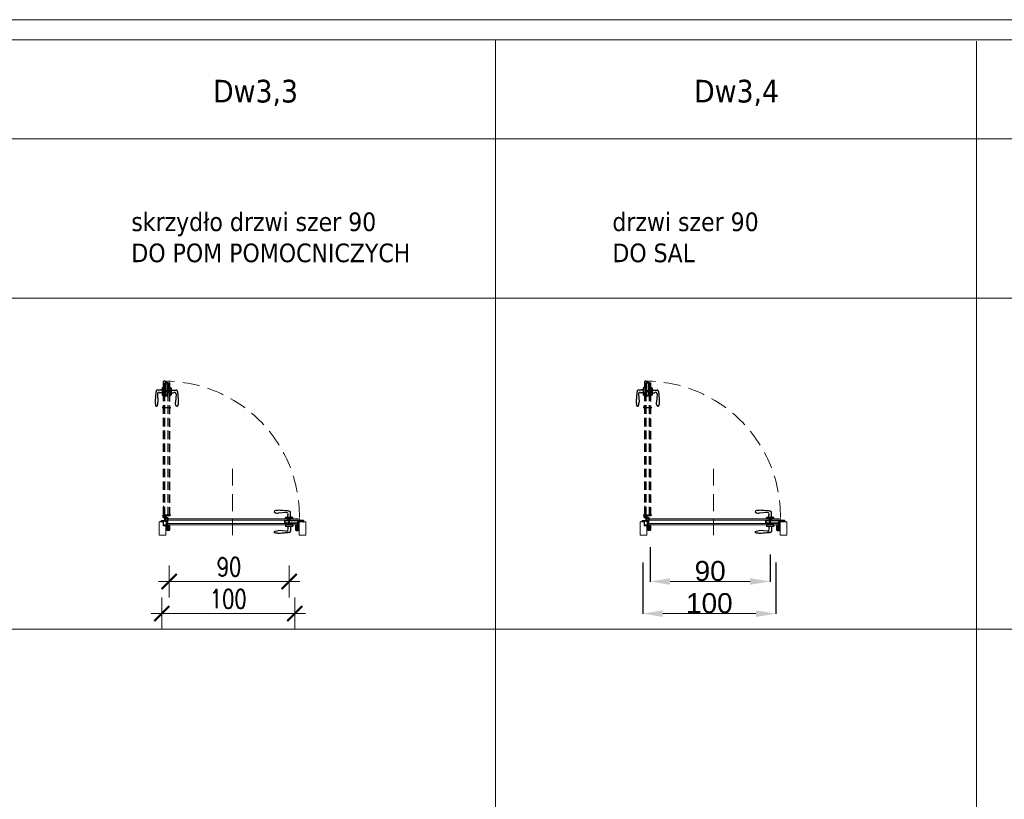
# Model space of a CAD drawing. Header units: millimetres. Extents: x 23192 to 149900, y -396339 to -79279.
# Tile 60 of 136: x 70063 to 70802, y -210744 to -210159. Entities that reach past the tile are written whole.
import ezdxf

# ---------------------------------------------------------------- set-up
doc = ezdxf.new("R2010")
doc.units = ezdxf.units.MM
for name, pattern in [('CENTER', [0.6, 0.375, -0.075, 0.075, -0.075]), ('DASHED', [19.05, 12.7, -6.35]), ('HIDDENX2', [19.05, 12.7, -6.35])]:
    doc.linetypes.add(name, pattern=pattern)
doc.layers.get('0').update_dxf_attribs({"lineweight": 0})
for name, color, linetype, lineweight in [('! Ślusarka opisy', 2, 'Continuous', 15), ('0_LEGENDA', 7, 'Continuous', 13), ('Drzwi - hatch', 8, 'Continuous', 5), ('Drzwi KRAWĘDZIE', 7, 'Continuous', 20)]:
    doc.layers.add(name, color=color, linetype=linetype, lineweight=lineweight)
for name, color, linetype in [('!! ASSA ABLOY', 2, 'Continuous'), ('A_drzwi', 3, 'Continuous'), ('Drzwi - klamki', 150, 'Continuous'), ('Drzwi PRZER-DUŻA', 240, 'DASHED'), ('GRUBA', 4, 'Continuous'), ('GRUBA-2', 210, 'Continuous'), ('zawias', 7, 'Continuous')]:
    doc.layers.add(name, color=color, linetype=linetype)
doc.styles.add('ARIAL', font='tahoma.ttf')
doc.styles.add('AT_ARIAL', font='arial.ttf')
doc.styles.add('SIMPLEX', font='simplex.shx', dxfattribs={"width": 0.77})
doc.dimstyles.new('OL PB 200', dxfattribs={"dimscale": 4, "dimtxt": 3.5, "dimasz": 0.2, "dimexe": 10, "dimexo": 10, "dimgap": 1, "dimtad": 1, "dimdec": 1, "dimrnd": 0.5, "dimzin": 9, "dimdsep": 46, "dimtxsty": 'SIMPLEX', "dimblk": 'thick_MSz', "dimcen": 0.1, "dimdle": 8, "dimse1": 1, "dimse2": 1, "dimclrd": 256, "dimclre": 256, "dimclrt": 3, "dimadec": 1, "dimazin": 2, "dimtfac": 1, "dimtdec": 1, "dimtix": 1, "dimtofl": 0, "dimtmove": 2, "dimatfit": 3, "dimldrblk": 'thick_MSz', "dimfxl": 10, "dimfxlon": 1, "dimtolj": 1, "dimlwd": -1, "dimlwe": -1, "dimarcsym": 0})
doc.dimstyles.new('Renata_ślusarka', dxfattribs={"dimtxt": 50, "dimasz": 50, "dimexe": 0.18, "dimexo": 0.0625, "dimgap": 0.09, "dimtad": 1, "dimdec": 0, "dimzin": 0, "dimdsep": 46, "dimtxsty": 'AT_ARIAL', "dimcen": 0.09, "dimclrd": 7, "dimclre": 7, "dimclrt": 7, "dimadec": 0, "dimazin": 0, "dimtfac": 1, "dimtdec": 0, "dimtofl": 0, "dimtmove": 0, "dimatfit": 3, "dimfxl": 1, "dimtolj": 1, "dimtzin": 0, "dimlwd": -1, "dimarcsym": 0})

# ---------------------------------------------------------------- blocks, each defined once
blk = doc.blocks.new('Dw18')
at = {"layer": 'Drzwi - hatch'}
h = blk.add_hatch(dxfattribs=at)
h.set_pattern_fill('AR-CONC', color=256, scale=0.003, angle=180)
h.set_pattern_definition([(230, (12478.00603, 7127.26127), (-0.546554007, 0.047817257), [0.05715, -0.62865]), (175, (12478.00603, 7127.26127), (0.10573026, -0.57317054), [0.04572, -0.50292175]), (280.451445, (12477.9605, 7127.26525), (-0.44082374, -0.525353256), [0.04857003, -0.53427073]), (226.1842, (12478.006, 7127.1089), (-0.81323712, 0.12612698), [0.085725, -0.942975]), (276.635558, (12477.9383, 7127.1194), (-0.7122124, -0.74227837), [0.07285507, -0.80140682]), (171.18415, (12478.006, 7127.1089), (-0.7122124, -0.74227837), [0.0685799, -0.7543792]), (201, (12477.92983, 7127.14697), (-0.454843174, 0.306795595), [0.05715, -0.62865]), (146, (12477.92983, 7127.14697), (-0.185406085, -0.5525639), [0.04572, -0.50292]), (251.451445, (12477.89193, 7127.17254), (-0.64024926, -0.24576831), [0.04857003, -0.53426981]), (217.5, (12478.00603, 7127.26127), (-0.00926581, -0.253665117), [0, -0.496824, 0, -0.51054, 0, -0.504825]), (187.5, (12478.00603, 7127.26127), (-0.200458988, -0.300541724), [0, -0.291084, 0, -0.485394, 0, -0.192405]), (147.5, (12478.17596, 7127.26127), (-0.406771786, 0.017186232), [0, -0.1905, 0, -0.59436, 0, -0.78867]), (137.5, (12478.25216, 7127.26127), (-0.444387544, -0.076279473), [0, -0.24765, 0, -0.394716, 0, -0.56007])])
h.paths.add_polyline_path([(11935.4, 3708.39), (11935.9, 3708.39), (11935.9, 3708.95), (11936.08, 3708.95), (11936.08, 3708.39, 0.414214), (11936.24, 3708.23), (11937.81, 3708.23, 0.414214), (11937.97, 3708.39), (11937.97, 3711.58, 1), (11937.78, 3711.58), (11937.78, 3710.91, -0.414214), (11937.44, 3710.57), (11936.26, 3710.57, -0.414214), (11935.92, 3710.91), (11935.92, 3711.77), (11935.12, 3711.77), (11935.12, 3711.97), (11933.52, 3711.97), (11933.52, 3715.27), (11932.24, 3715.27, 0.414214), (11932.08, 3715.11), (11932.08, 3714.55), (11933.4, 3714.55), (11933.4, 3711.55), (11935.4, 3711.55)])
h = blk.add_hatch(dxfattribs=at)
h.set_pattern_fill('AR-CONC', color=256, scale=0.003, angle=180)
h.set_pattern_definition([(230, (12264.63307, 7185.49248), (-0.546554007, 0.047817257), [0.05715, -0.62865]), (175, (12264.63307, 7185.4925), (0.10573026, -0.57317054), [0.04572, -0.50292175]), (280.451445, (12264.5875, 7185.49646), (-0.44082374, -0.525353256), [0.04857003, -0.53427073]), (226.1842, (12264.6331, 7185.3401), (-0.81323712, 0.12612698), [0.085725, -0.942975]), (276.635558, (12264.5653, 7185.3506), (-0.7122124, -0.74227837), [0.07285507, -0.80140682]), (171.18415, (12264.6331, 7185.3401), (-0.7122124, -0.74227837), [0.0685799, -0.7543792]), (201, (12264.55687, 7185.37818), (-0.454843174, 0.306795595), [0.05715, -0.62865]), (146, (12264.55687, 7185.3782), (-0.185406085, -0.5525639), [0.04572, -0.50292]), (251.451445, (12264.51897, 7185.40374), (-0.64024926, -0.24576831), [0.04857003, -0.53426981]), (217.5, (12264.63307, 7185.49248), (-0.00926581, -0.253665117), [0, -0.496824, 0, -0.51054, 0, -0.504825]), (187.5, (12264.63307, 7185.49248), (-0.200458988, -0.300541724), [0, -0.291084, 0, -0.485394, 0, -0.192405]), (147.5, (12264.803, 7185.49248), (-0.406771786, 0.017186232), [0, -0.1905, 0, -0.59436, 0, -0.78867]), (137.5, (12264.8792, 7185.49248), (-0.444387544, -0.076279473), [0, -0.24765, 0, -0.394716, 0, -0.56007])])
h.paths.add_polyline_path([(12032.83, 3708.39, 0.414214), (12032.99, 3708.23), (12034.56, 3708.23, 0.414214), (12034.72, 3708.39), (12034.72, 3708.95), (12034.9, 3708.95), (12034.9, 3708.39), (12035.4, 3708.39), (12035.4, 3714.55), (12035.4, 3715.27), (12035.04, 3715.27, 0.414214), (12034.88, 3715.11), (12034.88, 3710.91, -0.414214), (12034.54, 3710.57), (12033.36, 3710.57, -0.414214), (12033.02, 3710.91), (12033.02, 3711.58, 1), (12032.83, 3711.58)])
h.paths.add_polyline_path([(12035.4, 3714.55), (12038.72, 3714.55), (12038.72, 3715.11, 0.414214), (12038.56, 3715.27), (12036.1, 3715.27), (12035.4, 3715.27)])
at = {"layer": '! Ślusarka opisy', "linetype": 'HIDDENX2'}
blk.add_lwpolyline([(11985.4, 3754.35), (11985.4, 3704.35)], dxfattribs=at)
at = {"layer": '! Ślusarka opisy', "color": 8, "linetype": 'HIDDENX2'}
blk.add_arc((11934.05, 3718.56), 101.49, 359.56755, 88.55343, dxfattribs=at)
at = {"linetype": 'CENTER', "ltscale": 0.5}
blk.add_line((11939.03, 3719.4), (11932.67, 3719.4), dxfattribs=at)
at = {"linetype": 'CENTER', "ltscale": 0.2}
for p, q in [((11935.25, 3718.56), (11932.85, 3718.56)), ((11934.05, 3717.36), (11934.05, 3719.76))]:
    blk.add_line(p, q, dxfattribs=at)
for p, q in [((11934.03, 3718.59), (11933.8, 3718.59)), ((11933.8, 3718.59), (11933.8, 3718.54)), ((11933.8, 3718.54), (11934.03, 3718.54)), ((11934.08, 3718.84), (11934.03, 3718.84)), ((11934.03, 3718.84), (11934.03, 3718.59)), ((11934.03, 3718.54), (11934.03, 3718.31)), ((11934.03, 3718.31), (11934.08, 3718.31)), ((11934.08, 3718.59), (11934.08, 3718.84)), ((11934.33, 3718.59), (11934.08, 3718.59)), ((11934.08, 3718.31), (11934.08, 3718.54)), ((11934.08, 3718.54), (11934.33, 3718.54)), ((11934.33, 3718.54), (11934.33, 3718.59))]:
    blk.add_line(p, q)
at = {"ltscale": 0.2}
for p, q in [((11934.05, 3717.91), (11936.4, 3717.91)), ((11936.4, 3717.56), (11934.05, 3717.56)), ((11934.81, 3717.91), (11934.55, 3718.14)), ((11934.7, 3714.66), (11934.7, 3717.56)), ((11935.05, 3717.36), (11934.7, 3717.36)), ((11935.05, 3718.56), (11935.05, 3717.91)), ((11935.05, 3717.56), (11935.05, 3714.66)), ((11935.3, 3718.66), (11935.3, 3717.91)), ((11936.5, 3715.46), (11936.5, 3717.46)), ((11936.85, 3717.46), (11936.85, 3715.46)), ((11935.05, 3714.66), (11934.7, 3714.66)), ((11936.85, 3715.46), (11936.5, 3715.46))]:
    blk.add_line(p, q, dxfattribs=at)
blk.add_circle((11934.05, 3718.56), 0.65, dxfattribs=at)
for centre, radius, start, end in [((11934.05, 3718.56), 1, 319.4584, 270), ((11936.4, 3717.46), 0.45, 0, 90), ((11936.4, 3717.46), 0.1, 0, 90)]:
    blk.add_arc(centre, radius, start, end, dxfattribs=at)
at = {"layer": 'A_drzwi', "linetype": 'ByBlock'}
blk.add_arc((11931.93, 3705.44), 95.53, 89.4002, 89.40516, dxfattribs=at)
at = {"layer": 'Drzwi - klamki', "ltscale": 0.2}
for p, q in [((12025.9, 3721.41), (12019.65, 3721.01)), ((12025, 3716.75), (12025, 3717.51)), ((12030.6, 3716.75), (12025, 3716.75)), ((12030.6, 3716.75), (12025, 3716.75)), ((12030.3, 3717.81), (12025.3, 3717.81)), ((12026.75, 3717.81), (12026.75, 3719.3)), ((12028.85, 3717.81), (12028.85, 3721.41)), ((12029.05, 3718.81), (12028.85, 3718.81)), ((12029.05, 3718.31), (12028.85, 3718.31)), ((12029.05, 3718.31), (12029.05, 3718.81)), ((12030.6, 3716.75), (12030.6, 3717.51)), ((12030.6, 3712.15), (12025, 3712.15)), ((12025, 3712.15), (12025, 3711.39)), ((12030.3, 3711.09), (12025.3, 3711.09)), ((12026.75, 3711.09), (12026.75, 3709.61)), ((12028.85, 3711.09), (12028.85, 3707.49)), ((12030.6, 3712.15), (12030.6, 3711.39)), ((12025.9, 3707.5), (12019.65, 3707.89))]:
    blk.add_line(p, q, dxfattribs=at)
at = {"layer": 'Drzwi - klamki'}
for p, q in [((11936.1, 3713.25), (11936.3, 3713.25)), ((11936.1, 3712.25), (11936.1, 3713.25)), ((11936.1, 3713.25), (11936.3, 3713.05)), ((11936.2, 3713.25), (11936.1, 3713.16)), ((11936.3, 3713.25), (11936.1, 3713.06)), ((11936.1, 3713.16), (11936.3, 3712.96)), ((11936.3, 3713.16), (11936.1, 3712.96)), ((11936.1, 3713.06), (11936.3, 3712.86)), ((11936.3, 3713.06), (11936.1, 3712.86)), ((11936.1, 3712.96), (11936.3, 3712.76)), ((11936.3, 3712.96), (11936.1, 3712.76)), ((11936.1, 3712.86), (11936.3, 3712.66)), ((11936.3, 3712.86), (11936.1, 3712.66)), ((11936.1, 3712.76), (11936.3, 3712.56)), ((11936.3, 3712.76), (11936.1, 3712.56)), ((11936.1, 3712.66), (11936.3, 3712.46)), ((11936.3, 3712.66), (11936.1, 3712.46)), ((11936.3, 3712.57), (11936.1, 3712.37)), ((11936.1, 3712.56), (11936.3, 3712.36)), ((11936.3, 3712.47), (11936.1, 3712.27)), ((11936.1, 3712.46), (11936.3, 3712.26)), ((11936.1, 3712.37), (11936.21, 3712.25)), ((11936.1, 3712.27), (11936.12, 3712.25)), ((11936.3, 3712.25), (11936.1, 3712.25)), ((11936.3, 3711.35), (11936.12, 3711.54)), ((11936.3, 3711.05), (11936.12, 3711.24)), ((11936.29, 3710.77), (11936.12, 3710.94)), ((11936.3, 3712.37), (11936.19, 3712.25)), ((11936.3, 3711.5), (11936.19, 3711.61)), ((11936.3, 3711.2), (11936.19, 3711.31)), ((11936.3, 3710.9), (11936.19, 3711.01)), ((11936.2, 3713.25), (11936.3, 3713.15)), ((11936.3, 3712.27), (11936.29, 3712.25)), ((11936.3, 3713.25), (11936.3, 3712.25)), ((11936.3, 3713.25), (11936.3, 3713.25)), ((11936.3, 3711.5), (11936.32, 3711.55)), ((11936.3, 3711.35), (11936.3, 3711.2)), ((11936.3, 3711.05), (11936.3, 3710.9)), ((11936.32, 3711.55), (11936.73, 3711.55)), ((11936.32, 3710.75), (11937.45, 3710.75)), ((11936.4, 3711.45), (11936.4, 3711.25)), ((11936.4, 3711.45), (11936.73, 3711.45)), ((11936.4, 3711.25), (11936.87, 3711.14)), ((11936.4, 3711.15), (11936.89, 3711.03)), ((11936.4, 3711.15), (11936.4, 3710.85)), ((11936.4, 3710.85), (11937.35, 3710.85)), ((11936.78, 3711.61), (11936.74, 3711.99)), ((11937.17, 3712.1), (11936.84, 3712.1)), ((11936.88, 3711.62), (11936.85, 3711.96)), ((11936.87, 3711.14), (11937.37, 3711.5)), ((11937.15, 3712), (11936.89, 3712)), ((11936.89, 3711.03), (11937.35, 3711.36)), ((11937.35, 3711.36), (11937.35, 3710.85)), ((11937.45, 3711.35), (11937.45, 3711.22)), ((11937.45, 3711.22), (11937.52, 3711.28)), ((11937.45, 3711.07), (11937.59, 3711.21)), ((11937.45, 3711.07), (11937.45, 3710.9)), ((11937.45, 3710.9), (11937.52, 3710.96)), ((11937.45, 3710.75), (11937.59, 3710.89)), ((11937.53, 3711.4), (11937.6, 3711.36)), ((11937.6, 3711.55), (11937.62, 3711.7)), ((12033.2, 3711.55), (12033.19, 3711.7)), ((12033.28, 3711.4), (12033.2, 3711.36)), ((12033.35, 3711.07), (12033.22, 3711.21)), ((12033.35, 3710.75), (12033.22, 3710.89)), ((12033.35, 3711.22), (12033.29, 3711.28)), ((12033.35, 3710.9), (12033.29, 3710.96)), ((12033.35, 3711.35), (12033.35, 3711.22)), ((12033.35, 3711.07), (12033.35, 3710.9)), ((12034.48, 3710.75), (12033.35, 3710.75)), ((12033.94, 3711.14), (12033.43, 3711.5)), ((12033.92, 3711.03), (12033.45, 3711.36)), ((12033.45, 3711.36), (12033.45, 3710.85)), ((12034.4, 3710.85), (12033.45, 3710.85)), ((12033.64, 3712.1), (12033.96, 3712.1)), ((12033.66, 3712), (12033.92, 3712)), ((12034.4, 3711.15), (12033.92, 3711.03)), ((12033.93, 3711.62), (12033.96, 3711.96)), ((12034.4, 3711.25), (12033.94, 3711.14)), ((12034.03, 3711.61), (12034.06, 3711.99)), ((12034.48, 3711.55), (12034.08, 3711.55)), ((12034.4, 3711.45), (12034.08, 3711.45)), ((12034.4, 3711.45), (12034.4, 3711.25)), ((12034.4, 3711.15), (12034.4, 3710.85)), ((12034.5, 3711.5), (12034.48, 3711.55)), ((12034.7, 3713.25), (12034.5, 3713.25)), ((12034.5, 3713.25), (12034.5, 3712.25)), ((12034.7, 3713.25), (12034.5, 3713.05)), ((12034.61, 3713.25), (12034.5, 3713.15)), ((12034.51, 3713.25), (12034.5, 3713.25)), ((12034.7, 3713.16), (12034.5, 3712.96)), ((12034.5, 3713.16), (12034.7, 3712.96)), ((12034.7, 3713.06), (12034.5, 3712.86)), ((12034.5, 3713.06), (12034.7, 3712.86)), ((12034.7, 3712.96), (12034.5, 3712.76)), ((12034.5, 3712.96), (12034.7, 3712.76)), ((12034.7, 3712.86), (12034.5, 3712.66)), ((12034.5, 3712.86), (12034.7, 3712.66)), ((12034.7, 3712.76), (12034.5, 3712.56)), ((12034.5, 3712.76), (12034.7, 3712.56)), ((12034.7, 3712.66), (12034.5, 3712.46)), ((12034.5, 3712.66), (12034.7, 3712.46)), ((12034.5, 3712.57), (12034.7, 3712.37)), ((12034.7, 3712.56), (12034.5, 3712.36)), ((12034.5, 3712.47), (12034.7, 3712.27)), ((12034.7, 3712.46), (12034.5, 3712.26)), ((12034.5, 3712.37), (12034.62, 3712.25)), ((12034.5, 3712.27), (12034.52, 3712.25)), ((12034.5, 3712.25), (12034.7, 3712.25)), ((12034.5, 3711.5), (12034.62, 3711.61)), ((12034.5, 3711.35), (12034.69, 3711.54)), ((12034.5, 3711.35), (12034.5, 3711.2)), ((12034.5, 3711.2), (12034.62, 3711.31)), ((12034.5, 3711.05), (12034.69, 3711.24)), ((12034.5, 3711.05), (12034.5, 3710.9)), ((12034.5, 3710.9), (12034.62, 3711.01)), ((12034.51, 3713.25), (12034.7, 3713.06)), ((12034.52, 3710.77), (12034.69, 3710.94)), ((12034.7, 3712.37), (12034.59, 3712.25)), ((12034.61, 3713.25), (12034.7, 3713.16)), ((12034.7, 3712.27), (12034.69, 3712.25)), ((12034.7, 3712.25), (12034.7, 3713.25))]:
    blk.add_line(p, q, dxfattribs=at)
at = {"layer": 'Drzwi - klamki', "ltscale": 0.2}
for centre, radius, start, end in [((12017.39, 3722.06), 0.74, 108.92464, 180), ((12025.3, 3717.51), 0.3, 90, 180), ((12026, 3720.36), 1.05, 328.61185, 95.46502), ((12027.75, 3719.3), 1, 148.61185, 180), ((12027.8, 3721.41), 1.05, 0, 90), ((12030.3, 3717.51), 0.3, 0, 90), ((12025.3, 3711.39), 0.3, 180, 270), ((12026, 3708.54), 1.05, 264.53498, 31.38815), ((12027.75, 3709.61), 1, 180, 211.38815), ((12030.3, 3711.39), 0.3, 270, 0), ((12017.39, 3706.84), 0.74, 180, 251.07536), ((12027.8, 3707.49), 1.05, 270, 0)]:
    blk.add_arc(centre, radius, start, end, dxfattribs=at)
at = {"layer": 'Drzwi - klamki'}
for centre, radius, start, end in [((11936.15, 3711.58), 0.05, 45, 180), ((11936.15, 3711.58), 0.05, 180, 225), ((11936.15, 3711.28), 0.05, 45, 180), ((11936.15, 3711.28), 0.05, 180, 225), ((11936.15, 3710.98), 0.05, 45, 180), ((11936.15, 3710.98), 0.05, 180, 225), ((11936.32, 3710.8), 0.05, 225, 270), ((11936.73, 3711.6), 0.15, 270, 5.56341), ((11936.73, 3711.6), 0.05, 270, 5.56341), ((11936.84, 3712), 0.1, 90, 179.58751), ((11936.89, 3712), 0.15, 179.58751, 185.56341), ((11936.89, 3711.96), 0.04, 90, 185.56341), ((11937.15, 3711.9), 0.1, 69.87884, 90), ((11937.17, 3712), 0.1, 71.01553, 90), ((11936.87, 3711.14), 0.919, 57.55941, 69.87884), ((11936.87, 3711.14), 1.02, 49.45857, 71.01553), ((11937.23, 3711.7), 0.25, 305.62394, 57.55941), ((11937.5, 3711.35), 0.05, 63.42534, 180), ((11937.55, 3711.24), 0.05, 0, 135), ((11937.55, 3710.93), 0.05, 0, 135), ((11937.37, 3711.72), 0.25, 354.4299, 49.45857), ((11937.55, 3711.24), 0.05, 315, 0), ((11937.55, 3710.93), 0.05, 315, 0), ((12033.44, 3711.72), 0.25, 130.54143, 185.5701), ((12033.25, 3711.24), 0.05, 45, 180), ((12033.25, 3711.24), 0.05, 180, 225), ((12033.25, 3710.93), 0.05, 45, 180), ((12033.25, 3710.93), 0.05, 180, 225), ((12033.94, 3711.14), 1.02, 108.98447, 130.54143), ((12033.3, 3711.35), 0.05, 0, 116.57466), ((12033.58, 3711.7), 0.25, 122.44059, 234.37606), ((12033.94, 3711.14), 0.919, 110.12116, 122.44059), ((12033.64, 3712), 0.1, 90, 108.98447), ((12033.66, 3711.9), 0.1, 90, 110.12116), ((12033.92, 3711.96), 0.04, 354.43659, 90), ((12034.08, 3711.6), 0.15, 174.43659, 270), ((12033.96, 3712), 0.1, 0.41249, 90), ((12034.08, 3711.6), 0.05, 174.43659, 270), ((12033.91, 3712), 0.15, 354.43659, 0.41249), ((12034.48, 3710.8), 0.05, 270, 315), ((12034.65, 3711.58), 0.05, 0, 135), ((12034.65, 3711.28), 0.05, 0, 135), ((12034.65, 3710.98), 0.05, 0, 135), ((12034.65, 3711.58), 0.05, 315, 0), ((12034.65, 3711.28), 0.05, 315, 0), ((12034.65, 3710.98), 0.05, 315, 0)]:
    blk.add_arc(centre, radius, start, end, dxfattribs=at)
at = {"layer": 'Drzwi - klamki', "ltscale": 0.2}
blk.add_ellipse((12019.65, 3722.06), major_axis=(3, 0), ratio=0.347016, start_param=3.132997, end_param=4.712389, dxfattribs=at)
at = {"layer": 'Drzwi - klamki', "ltscale": 0.2, "extrusion": (0, 0, -1)}
blk.add_ellipse((12019.65, 3706.85), major_axis=(3, 0), ratio=0.347016, start_param=3.132997, end_param=4.712389, dxfattribs=at)
at = {"layer": 'Drzwi - klamki', "ltscale": 0.2}
for points in [[(12027.8, 3722.46), (12026.75, 3722.61), (12023.2, 3722.91), (12019.65, 3723.1), (12017.15, 3722.76)], [(12027.8, 3706.44), (12026.75, 3706.29), (12023.2, 3705.99), (12019.65, 3705.81), (12017.15, 3706.14)]]:
    blk.add_spline(points, degree=3, dxfattribs=at)
at = {"layer": 'Drzwi KRAWĘDZIE'}
for p, q in [((11933.7, 3717.9), (11933.7, 3726.36)), ((11933.7, 3719.4), (11938.2, 3719.4)), ((11933.8, 3717.8), (11934.7, 3717.8)), ((11934.7, 3719.3), (11937, 3719.3)), ((11934.7, 3717.8), (11934.7, 3719)), ((11935.4, 3716.75), (12035.4, 3716.75)), ((11936.9, 3716.75), (11936.9, 3712.15)), ((11936.9, 3715.75), (12026.8, 3715.75)), ((11937, 3719), (11937, 3719.3)), ((11937, 3719), (11938.2, 3719)), ((12026.8, 3715.28), (12026.8, 3716.75)), ((12027.4, 3712.16), (12027.4, 3716.75)), ((12028.2, 3712.16), (12028.2, 3716.75)), ((12028.8, 3715.28), (12028.8, 3716.75)), ((12028.8, 3715.75), (12033.9, 3715.75)), ((12033.9, 3716.75), (12033.9, 3715.28)), ((12035.5, 3715.55), (12035.5, 3716.65)), ((11933.4, 3711.55), (11933.4, 3714.55)), ((11935.4, 3711.55), (11933.4, 3711.55)), ((11935.9, 3708.39), (11935.4, 3708.39)), ((11936.8, 3713.45), (11936.5, 3713.45)), ((11936.5, 3712.25), (11936.5, 3713.45)), ((11936.6, 3712.15), (12034.2, 3712.15)), ((11936.9, 3713.15), (12026.8, 3713.15)), ((12024.3, 3713.68), (12024.3, 3715.28)), ((12024.3, 3715.28), (12027.4, 3715.28)), ((12024.3, 3713.68), (12027.4, 3713.68)), ((12024.89, 3713.78), (12024.89, 3715.18)), ((12024.89, 3715.18), (12024.89, 3713.78)), ((12024.89, 3715.18), (12027.4, 3715.18)), ((12024.89, 3713.78), (12027.4, 3713.78)), ((12026.8, 3712.16), (12026.8, 3713.67)), ((12028.2, 3715.28), (12034.01, 3715.28)), ((12028.2, 3715.18), (12034.01, 3715.18)), ((12028.2, 3713.78), (12034.01, 3713.78)), ((12028.2, 3713.68), (12034.01, 3713.68)), ((12028.8, 3712.16), (12028.8, 3713.67)), ((12028.8, 3713.15), (12033.9, 3713.15)), ((12033.9, 3713.68), (12033.9, 3712.15)), ((12034.01, 3713.5), (12034.01, 3715.45)), ((12034.01, 3715.45), (12034.3, 3715.45)), ((12034.3, 3715.45), (12034.01, 3715.45)), ((12034.3, 3713.5), (12034.01, 3713.5)), ((12035.5, 3715.55), (12034.3, 3715.55)), ((12034.3, 3715.55), (12034.3, 3712.47)), ((12034.3, 3715.55), (12034.3, 3712.25)), ((12034.3, 3713.5), (12034.3, 3715.45)), ((12034.3, 3713.5), (12034.3, 3715.45)), ((12034.31, 3715.06), (12035.31, 3715.06)), ((12034.31, 3715.06), (12035.5, 3715.06)), ((12034.31, 3713.91), (12035.5, 3714.76)), ((12034.31, 3714.76), (12035.5, 3714.76)), ((12034.7, 3715.06), (12034.9, 3715.06)), ((12034.9, 3708.39), (12035.4, 3708.39)), ((12035.5, 3715.06), (12035.5, 3714.76))]:
    blk.add_line(p, q, dxfattribs=at)
blk.add_lwpolyline([(11935.4, 3711.55), (11935.4, 3704.35), (11930.4, 3704.35), (11930.4, 3714.55), (11933.4, 3714.55)], dxfattribs=at)
blk.add_lwpolyline([(12040.4, 3714.55), (12035.4, 3714.55), (12035.4, 3704.35), (12040.4, 3704.35)], close=True, dxfattribs=at)
for centre, start, end in [((11933.8, 3717.9), 180, 270), ((11938.2, 3719.1), 270, 0), ((12035.4, 3716.65), 0, 90), ((11936.6, 3712.25), 180, 270), ((12034.2, 3712.25), 270, 0)]:
    blk.add_arc(centre, 0.1, start, end, dxfattribs=at)
at = {"layer": 'Drzwi KRAWĘDZIE', "ltscale": 0.2}
blk.add_arc((11935.4, 3716.65), 0.1, 90, 180, dxfattribs=at)
at = {"layer": 'Drzwi PRZER-DUŻA', "ltscale": 0.5}
for p, q in [((11933.7, 3719.4), (11933.7, 3819.9)), ((11938.3, 3719.1), (11938.3, 3818.7)), ((11934.7, 3719.4), (11934.7, 3811.31)), ((11937.2, 3719.4), (11937.2, 3811.31))]:
    blk.add_line(p, q, dxfattribs=at)
at = {"layer": 'Drzwi PRZER-DUŻA'}
for p, q in [((11934.9, 3820), (11933.8, 3820)), ((11934.9, 3820), (11934.9, 3818.8)), ((11935.4, 3818.81), (11935.4, 3820)), ((11935.4, 3820), (11935.7, 3820)), ((11935.4, 3818.81), (11935.4, 3819.81)), ((11935.7, 3818.81), (11935.7, 3820)), ((11936.55, 3818.81), (11935.7, 3820)), ((11932.64, 3813.35), (11929.04, 3813.35)), ((11931.64, 3813.55), (11931.64, 3813.35)), ((11932.14, 3813.55), (11931.64, 3813.55)), ((11932.14, 3813.55), (11932.14, 3813.35)), ((11932.64, 3814.8), (11932.64, 3809.8)), ((11933.7, 3815.1), (11932.94, 3815.1)), ((11933.7, 3818.4), (11935.18, 3818.4)), ((11933.7, 3815.1), (11933.7, 3809.5)), ((11933.7, 3815.1), (11933.7, 3809.5)), ((11935.18, 3813.31), (11933.7, 3813.31)), ((11938.3, 3812.71), (11933.7, 3812.71)), ((11938.3, 3811.91), (11933.7, 3811.91)), ((11934.7, 3813.31), (11934.7, 3818.4)), ((11934.9, 3818.8), (11937.99, 3818.8)), ((11934.9, 3818.8), (11938.2, 3818.8)), ((11935, 3818.8), (11935, 3818.51)), ((11935, 3818.51), (11935, 3818.8)), ((11936.95, 3818.8), (11935, 3818.8)), ((11936.95, 3818.8), (11935, 3818.8)), ((11936.95, 3818.51), (11935, 3818.51)), ((11935.18, 3812.71), (11935.18, 3818.51)), ((11935.18, 3808.8), (11935.18, 3811.91)), ((11935.28, 3812.71), (11935.28, 3818.51)), ((11935.28, 3809.39), (11935.28, 3811.91)), ((11936.68, 3812.71), (11936.68, 3818.51)), ((11936.68, 3809.39), (11936.68, 3811.91)), ((11936.78, 3812.71), (11936.78, 3818.51)), ((11936.78, 3818.4), (11938.3, 3818.4)), ((11936.78, 3808.8), (11936.78, 3811.91)), ((11938.3, 3813.31), (11936.79, 3813.31)), ((11936.95, 3818.8), (11936.95, 3818.51)), ((11937.3, 3813.31), (11937.3, 3818.4)), ((11938.3, 3815.1), (11939.06, 3815.1)), ((11938.3, 3815.1), (11938.3, 3809.5)), ((11939.36, 3814.8), (11939.36, 3809.8)), ((11939.36, 3813.35), (11942.96, 3813.35)), ((11929.05, 3810.4), (11929.44, 3804.15)), ((11932.64, 3811.25), (11931.16, 3811.25)), ((11933.7, 3809.5), (11932.94, 3809.5)), ((11935.18, 3811.31), (11933.7, 3811.31)), ((11936.78, 3808.8), (11935.18, 3808.8)), ((11935.28, 3809.39), (11936.68, 3809.39)), ((11936.68, 3809.39), (11935.28, 3809.39)), ((11938.3, 3811.31), (11936.79, 3811.31)), ((11938.3, 3809.5), (11939.06, 3809.5)), ((11939.36, 3811.25), (11940.85, 3811.25)), ((11942.96, 3810.4), (11942.56, 3804.15)), ((11939.03, 3800.11), (11932.67, 3800.11))]:
    blk.add_line(p, q, dxfattribs=at)
for centre, radius, start, end in [((11933.8, 3819.9), 0.1, 90, 180), ((11929.04, 3812.3), 1.05, 90, 180), ((11932.94, 3814.8), 0.3, 90, 180), ((11938.2, 3818.7), 0.1, 0, 90), ((11939.06, 3814.8), 0.3, 0, 90), ((11942.96, 3812.3), 1.05, 0, 90), ((11930.09, 3810.5), 1.05, 58.61185, 185.46502), ((11931.16, 3812.25), 1, 238.61185, 270), ((11932.94, 3809.8), 0.3, 180, 270), ((11939.06, 3809.8), 0.3, 270, 0), ((11940.85, 3812.25), 1, 270, 301.38815), ((11941.91, 3810.5), 1.05, 354.53498, 121.38815), ((11928.39, 3801.89), 0.74, 198.92464, 270), ((11943.61, 3801.89), 0.74, 270, 341.07536)]:
    blk.add_arc(centre, radius, start, end, dxfattribs=at)
blk.add_ellipse((11928.4, 3804.15), major_axis=(0, -3), ratio=0.347016, start_param=-0.008595, end_param=1.570796, dxfattribs=at)
at = {"layer": 'Drzwi PRZER-DUŻA', "extrusion": (0, 0, -1)}
blk.add_ellipse((11943.6, 3804.15), major_axis=(0, -3), ratio=0.347016, start_param=-0.008595, end_param=1.570796, dxfattribs=at)
at = {"layer": 'Drzwi PRZER-DUŻA'}
for points in [[(11927.99, 3812.3), (11927.84, 3811.25), (11927.54, 3807.7), (11927.36, 3804.15), (11927.69, 3801.65)], [(11944.01, 3812.3), (11944.16, 3811.25), (11944.46, 3807.7), (11944.65, 3804.15), (11944.31, 3801.65)]]:
    blk.add_spline(points, degree=3, dxfattribs=at)
at = {"layer": 'GRUBA', "ltscale": 0.2}
for p, q in [((11931.9, 3714.55), (11931.9, 3715.11)), ((11932.08, 3714.55), (11931.9, 3714.55)), ((11932.08, 3715.11), (11932.08, 3714.55)), ((11932.24, 3715.45), (11935.76, 3715.45)), ((11934.7, 3715.27), (11932.24, 3715.27)), ((11935.76, 3715.27), (11934.7, 3715.27)), ((11935.9, 3708.39), (11935.9, 3708.95)), ((11935.9, 3708.95), (11936.08, 3708.95)), ((11935.92, 3710.91), (11935.92, 3715.11)), ((11936.08, 3708.95), (11936.08, 3708.39)), ((11936.1, 3715.11), (11936.1, 3714.65)), ((11936.1, 3714.65), (11936.1, 3710.91)), ((11936.24, 3708.23), (11937.81, 3708.23)), ((11936.26, 3710.75), (11937.44, 3710.75)), ((11937.44, 3710.57), (11936.26, 3710.57)), ((11937.6, 3710.91), (11937.6, 3711.58)), ((11937.78, 3711.58), (11937.78, 3710.91)), ((11937.97, 3708.39), (11937.97, 3711.58)), ((11938.15, 3711.58), (11938.15, 3708.39)), ((12032.65, 3711.58), (12032.65, 3708.39)), ((12032.83, 3708.39), (12032.83, 3711.58)), ((12034.56, 3708.23), (12032.99, 3708.23)), ((12033.02, 3711.58), (12033.02, 3710.91)), ((12033.2, 3710.91), (12033.2, 3711.58)), ((12034.54, 3710.75), (12033.36, 3710.75)), ((12033.36, 3710.57), (12034.54, 3710.57)), ((12034.7, 3715.11), (12034.7, 3714.65)), ((12034.7, 3714.65), (12034.7, 3710.91)), ((12034.9, 3708.95), (12034.72, 3708.95)), ((12034.72, 3708.95), (12034.72, 3708.39)), ((12034.88, 3710.91), (12034.88, 3715.11)), ((12034.9, 3708.39), (12034.9, 3708.95)), ((12038.56, 3715.45), (12035.04, 3715.45)), ((12035.04, 3715.27), (12036.1, 3715.27)), ((12036.1, 3715.27), (12038.56, 3715.27)), ((12038.72, 3715.11), (12038.72, 3714.55)), ((12038.72, 3714.55), (12038.9, 3714.55)), ((12038.9, 3714.55), (12038.9, 3715.11)), ((11937.81, 3708.05), (11936.24, 3708.05)), ((12032.99, 3708.05), (12034.56, 3708.05))]:
    blk.add_line(p, q, dxfattribs=at)
at = {"layer": 'GRUBA'}
for p, q in [((11934.45, 3715.27), (11934.45, 3715.45)), ((11934.45, 3715.45), (11935.45, 3715.45)), ((11934.7, 3715.27), (11934.45, 3715.27)), ((11935.45, 3715.27), (11935.05, 3715.27)), ((11935.45, 3715.45), (11935.45, 3715.27)), ((11935.92, 3714.45), (11936.1, 3714.45)), ((11935.92, 3713.05), (11935.92, 3714.45)), ((11936.1, 3713.05), (11935.92, 3713.05)), ((11936.1, 3714.45), (11936.1, 3713.05))]:
    blk.add_line(p, q, dxfattribs=at)
at = {"layer": 'GRUBA', "ltscale": 0.2}
for centre, radius, start, end in [((11932.24, 3715.11), 0.34, 90, 180), ((11932.24, 3715.11), 0.16, 90, 180), ((11935.76, 3715.11), 0.34, 0, 90), ((11935.76, 3715.11), 0.16, 0, 90), ((11935.76, 3715.11), 0.16, 0, 90), ((11936.24, 3708.39), 0.34, 180, 270), ((11936.26, 3710.91), 0.34, 180, 270), ((11936.24, 3708.39), 0.16, 180, 270), ((11936.26, 3710.91), 0.16, 180, 270), ((11937.44, 3710.91), 0.16, 270, 0), ((11937.44, 3710.91), 0.34, 270, 0), ((11937.88, 3711.58), 0.275, 0, 180), ((11937.88, 3711.58), 0.095, 0, 180), ((11937.81, 3708.39), 0.34, 270, 0), ((11937.81, 3708.39), 0.16, 270, 0), ((12032.93, 3711.58), 0.275, 0, 180), ((12032.99, 3708.39), 0.34, 180, 270), ((12032.93, 3711.58), 0.095, 0, 180), ((12032.99, 3708.39), 0.16, 180, 270), ((12033.36, 3710.91), 0.34, 180, 270), ((12033.36, 3710.91), 0.16, 180, 270), ((12034.54, 3710.91), 0.16, 270, 0), ((12034.54, 3710.91), 0.34, 270, 0), ((12034.56, 3708.39), 0.34, 270, 0), ((12034.56, 3708.39), 0.16, 270, 0), ((12035.04, 3715.11), 0.34, 90, 180), ((12035.04, 3715.11), 0.16, 90, 180), ((12038.56, 3715.11), 0.34, 0, 90), ((12038.56, 3715.11), 0.16, 0, 90)]:
    blk.add_arc(centre, radius, start, end, dxfattribs=at)
at = {"layer": 'GRUBA-2', "ltscale": 0.2}
blk.add_line((11936.85, 3713.45), (11936.5, 3713.45), dxfattribs=at)
at = {"layer": 'zawias', "ltscale": 0.2}
for p, q in [((11933.52, 3711.97), (11933.52, 3715.27)), ((11933.52, 3715.27), (11934.06, 3715.27)), ((11935.12, 3711.97), (11933.52, 3711.97)), ((11934.06, 3715.27), (11934.06, 3715.12)), ((11935.12, 3711.77), (11935.12, 3711.97)), ((11935.92, 3711.77), (11935.12, 3711.77)), ((11935.56, 3715.12), (11935.56, 3715.27)), ((11935.56, 3715.27), (11935.76, 3715.27)), ((11935.92, 3715.11), (11935.92, 3711.77))]:
    blk.add_line(p, q, dxfattribs=at)
blk = doc.blocks.new('thick_MSz')
for p, q in [((0, 15), (0, -15)), ((-10, 0), (10, 0))]:
    blk.add_line(p, q)
at = {"const_width": 2, "elevation": 2}
blk.add_lwpolyline([(-7.07, -7.07), (7.07, 7.07)], dxfattribs=at)
blk = doc.blocks.new('*D56')
at = {"layer": '0_LEGENDA', "transparency": 16777216}
blk.add_line((70268.59, -210605.08), (70170.39, -210605.08), dxfattribs=at)
at = {"layer": 'DEFPOINTS', "color": 0, "transparency": 16777216}
for p in [(70169.59, -210566.63), (70269.39, -210566.63), (70169.59, -210605.08)]:
    blk.add_point(p, dxfattribs=at)
at = {"layer": '0_LEGENDA', "transparency": 16777216, "xscale": 0.8, "yscale": 0.8, "zscale": 0.8, "rotation": 180}
blk.add_blockref('thick_MSz', (70169.59, -210605.08), dxfattribs=at)
at = {"layer": '0_LEGENDA', "transparency": 16777216, "xscale": 0.8, "yscale": 0.8, "zscale": 0.8}
blk.add_blockref('thick_MSz', (70269.39, -210605.08), dxfattribs=at)
at = {"layer": '0_LEGENDA', "color": 3, "transparency": 16777216, "insert": (70219.49, -210594.08), "char_height": 14, "attachment_point": 5, "style": 'SIMPLEX'}
blk.add_mtext('\\A1;100', dxfattribs=at)
blk = doc.blocks.new('*D57')
at = {"layer": '0_LEGENDA', "transparency": 16777216}
blk.add_line((70175.89, -210580.94), (70264.29, -210580.94), dxfattribs=at)
at = {"layer": 'DEFPOINTS', "color": 0, "transparency": 16777216}
for p in [(70175.09, -210555.2), (70265.09, -210560.63), (70265.09, -210580.94)]:
    blk.add_point(p, dxfattribs=at)
at = {"layer": '0_LEGENDA', "transparency": 16777216, "xscale": 0.8, "yscale": 0.8, "zscale": 0.8, "rotation": 180}
blk.add_blockref('thick_MSz', (70175.09, -210580.94), dxfattribs=at)
at = {"layer": '0_LEGENDA', "transparency": 16777216, "xscale": 0.8, "yscale": 0.8, "zscale": 0.8}
blk.add_blockref('thick_MSz', (70265.09, -210580.94), dxfattribs=at)
at = {"layer": '0_LEGENDA', "color": 3, "transparency": 16777216, "insert": (70220.09, -210569.94), "char_height": 14, "attachment_point": 5, "style": 'SIMPLEX'}
blk.add_mtext('\\A1;90', dxfattribs=at)
blk = doc.blocks.new('*D185')
at = {"color": 7, "linetype": 'ByBlock', "lineweight": -2, "transparency": 16777216}
for p, q in [((70530.47, -210566.69), (70530.47, -210605.26)), ((70630.27, -210566.69), (70630.27, -210605.26))]:
    blk.add_line(p, q, dxfattribs=at)
at = {"color": 7, "transparency": 16777216}
blk.add_line((70615.27, -210605.08), (70545.47, -210605.08), dxfattribs=at)
at = {"color": 7, "linetype": 'ByBlock', "transparency": 16777216}
for points in [[(70545.47, -210602.58), (70545.47, -210607.58), (70530.47, -210605.08)], [(70615.27, -210602.58), (70615.27, -210607.58), (70630.27, -210605.08)]]:
    blk.add_solid(points, dxfattribs=at)
at = {"layer": 'DEFPOINTS', "color": 0, "linetype": 'ByBlock', "transparency": 16777216}
for p in [(70530.47, -210566.63), (70630.27, -210566.63), (70530.47, -210605.08)]:
    blk.add_point(p, dxfattribs=at)
at = {"color": 7, "linetype": 'ByBlock', "transparency": 16777216, "insert": (70580.37, -210597.33), "char_height": 15, "attachment_point": 5, "style": 'AT_ARIAL'}
blk.add_mtext('\\A1;100', dxfattribs=at)
blk = doc.blocks.new('*D186')
at = {"color": 7, "linetype": 'ByBlock', "lineweight": -2, "transparency": 16777216}
for p, q in [((70535.97, -210555.26), (70535.97, -210581.12)), ((70625.97, -210560.69), (70625.97, -210581.12))]:
    blk.add_line(p, q, dxfattribs=at)
at = {"color": 7, "transparency": 16777216}
blk.add_line((70550.97, -210580.94), (70610.97, -210580.94), dxfattribs=at)
at = {"color": 7, "linetype": 'ByBlock', "transparency": 16777216}
for points in [[(70550.97, -210578.44), (70550.97, -210583.44), (70535.97, -210580.94)], [(70610.97, -210578.44), (70610.97, -210583.44), (70625.97, -210580.94)]]:
    blk.add_solid(points, dxfattribs=at)
at = {"layer": 'DEFPOINTS', "color": 0, "linetype": 'ByBlock', "transparency": 16777216}
for p in [(70535.97, -210555.2), (70625.97, -210560.63), (70625.97, -210580.94)]:
    blk.add_point(p, dxfattribs=at)
at = {"color": 7, "linetype": 'ByBlock', "transparency": 16777216, "insert": (70580.97, -210573.19), "char_height": 15, "attachment_point": 5, "style": 'AT_ARIAL'}
blk.add_mtext('\\A1;90', dxfattribs=at)

msp = doc.modelspace()

# ---------------------------------------------------------------- linework, layer by layer
at = {"layer": '0_LEGENDA', "linetype": 'ByBlock', "ltscale": 5}
for p, q in [((70419.923, -211346.754), (70419.923, -210174.457)), ((70780.803, -211347.909), (70780.803, -210175.611)), ((67487.721, -210248.82), (76925.659, -210248.814)), ((67487.721, -210368.468), (76925.547, -210368.463)), ((67487.721, -210616.853), (76925.314, -210616.848))]:
    msp.add_line(p, q, dxfattribs=at)
at = {"layer": '0_LEGENDA'}
for points in [[(76925.743, -210159.522), (67472.722, -210159.421), (67475.781, -212469.617), (76943.365, -212469.693)], [(76929.162, -212454.649), (67490.781, -212454.652), (67487.721, -210174.456), (76925.729, -210174.459)]]:
    msp.add_lwpolyline(points, dxfattribs=at)

# ---------------------------------------------------------------- block references
at = {"layer": '!! ASSA ABLOY'}
for p in [(58237.291, -214250.683), (58598.175, -214250.683)]:
    msp.add_blockref('Dw18', p, dxfattribs=at)

# ---------------------------------------------------------------- texts
at = {"layer": '0_LEGENDA', "linetype": 'ByBlock', "ltscale": 5, "width": 360, "attachment_point": 1, "style": 'ARIAL'}
for s, insert, char_height in [('\\pxqc;Dw3,3', (70059.923, -210204.537), 17), ('\\pxqc;Dw3,4', (70420.806, -210204.537), 17), ('\\pxi6.201;skrzydło drzwi szer 90\\PDO POM POMOCNICZYCH', (70059.923, -210304.053), 14), ('\\pxi6.201;drzwi szer 90\\PDO SAL  ', (70420.806, -210304.053), 14)]:
    msp.add_mtext(s, dxfattribs=dict(at, insert=insert, char_height=char_height))

# ---------------------------------------------------------------- dimensions: what is measured, and where the dimension line sits
at = {"linetype": 'ByBlock'}
for base, p1, p2, picture, middle in [((70625.971, -210580.938), (70535.971, -210555.199), (70625.971, -210560.632), '*D186', (70580.971, -210573.189)), ((70530.471, -210605.079), (70630.271, -210566.632), (70530.471, -210566.632), '*D185', (70580.371, -210597.331))]:
    dim = msp.add_linear_dim(base=base, p1=p1, p2=p2, angle=180, dimstyle='Renata_ślusarka', override={"dimtxt": 15, "dimasz": 15}, dxfattribs=at)
    dim.commit()
    dim.dimension.update_dxf_attribs({"geometry": picture, "text_midpoint": middle})
at = {"layer": '0_LEGENDA', "color": 7}
for base, p1, p2, picture, middle in [((70265.087, -210580.938), (70175.087, -210555.199), (70265.087, -210560.632), '*D57', (70220.087, -210569.938)), ((70169.587, -210605.08), (70269.387, -210566.632), (70169.587, -210566.632), '*D56', (70219.487, -210594.08))]:
    dim = msp.add_linear_dim(base=base, p1=p1, p2=p2, angle=180, dimstyle='OL PB 200', dxfattribs=at)
    dim.commit()
    dim.dimension.update_dxf_attribs({"geometry": picture, "text_midpoint": middle})

doc.saveas('drawing.dxf')
